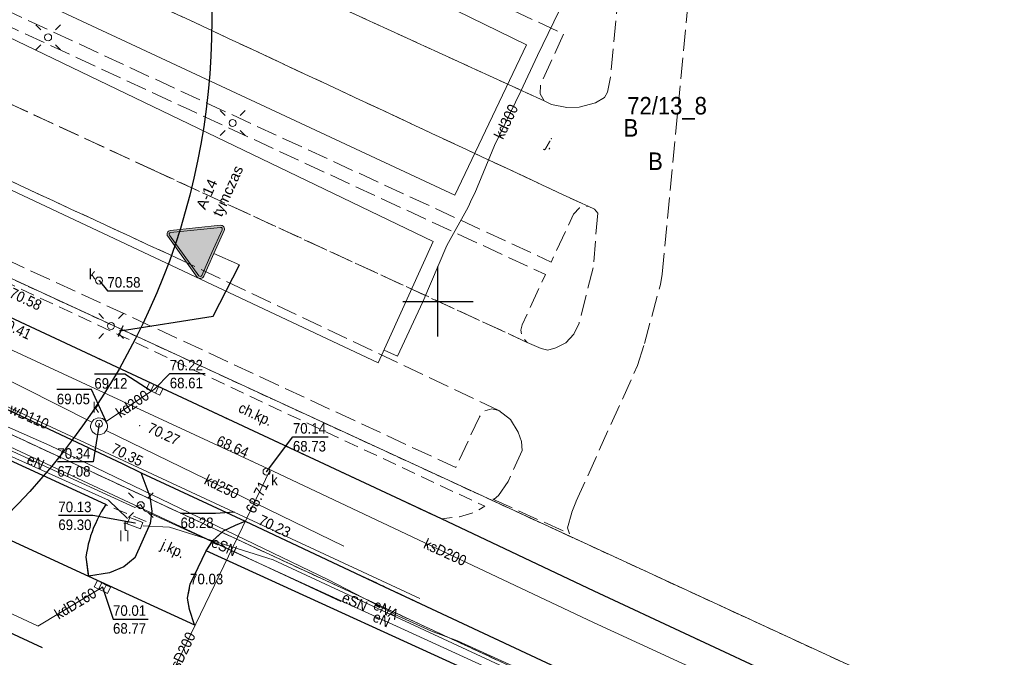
# Model space of a CAD drawing. Header units: feet. Extents: x 6524992 to 6539952, y 6047571 to 6067901.
# Tile 43 of 53: x 6531770 to 6531840, y 6048625 to 6048670. Entities that reach past the tile are written whole.
import ezdxf
from ezdxf.enums import TextEntityAlignment as Align

# ---------------------------------------------------------------- set-up
doc = ezdxf.new("R2010")
doc.units = ezdxf.units.FT
doc.header["$MEASUREMENT"] = 0
for name, pattern in [('1.5_0.5', [2, 1.5, -0.5]), ('218-500', [1, 0.5, -0.5]), ('219-500', [0]), ('mz1.0_0.5', [1.5, 1, -0.5])]:
    doc.linetypes.add(name, pattern=pattern)
doc.layers.get('0').update_dxf_attribs({"linetype": 'CONTINUOUS', "lineweight": 18})
for name, color, linetype, transparency in [('210-Oznaczenie użytku', 7, 'CONTINUOUS', 0.5), ('211-Nr działki', 7, 'CONTINUOUS', 0.5), ('218-Granica użytku', 7, 'CONTINUOUS', 0.5), ('219-Linia granicy', 7, 'CONTINUOUS', 0.5), ('chodnik (powierzchnia)', 7, 'CONTINUOUS', 0.5), ('chodnik (powierzchnia)-Atr17', 7, 'CONTINUOUS', 0.5), ('jezdnia (powierzchnia)', 7, 'CONTINUOUS', 0.5), ('jezdnia (powierzchnia)-Atr17', 7, 'CONTINUOUS', 0.5), ('komora podziemna - przewód kanalizacyjny (powierzchnia)', 7, 'CONTINUOUS', 0.5), ('kratka ściekowa (punkt)', 7, 'CONTINUOUS', 0.5), ('krawężnik (linia)', 7, 'CONTINUOUS', 0.5), ('latarnia (punkt)', 7, 'CONTINUOUS', 0.5), ('plac (powierzchnia)', 7, 'CONTINUOUS', 0.5), ('przewód elektroenergetyczny (linia)', 7, 'CONTINUOUS', 0.5), ('przewód elektroenergetyczny (linia)-Atr1', 7, 'CONTINUOUS', 0.5), ('przewód kanalizacyjny (linia)', 7, 'CONTINUOUS', 0.5), ('przewód kanalizacyjny (linia)-Atr1', 7, 'CONTINUOUS', 0.5), ('przewód telekomunikacyjny (linia)', 7, 'CONTINUOUS', 0.5), ('przewód wodociągowy (linia)', 7, 'CONTINUOUS', 0.5), ('przewód wodociągowy (linia)-Atr1', 7, 'CONTINUOUS', 0.5), ('punkt o określonej wysokości (sieć kanalizacyjna)', 7, 'CONTINUOUS', 0.5), ('punkt o określonej wysokości (sieć kanalizacyjna)-Atr2', 7, 'CONTINUOUS', 0.5), ('punkt o określonej wysokości (sieć kanalizacyjna)-Atr3', 7, 'CONTINUOUS', 0.5), ('punkt o określonej wysokości (sieć telekomunikacyjna)', 7, 'CONTINUOUS', 0.5), ('punkt o określonej wysokości (sieć telekomunikacyjna)-Atr2', 7, 'CONTINUOUS', 0.5), ('punkt o określonej wysokości (sieć telekomunikacyjna)-Atr3', 7, 'CONTINUOUS', 0.5), ('punkt o określonej wysokości (sieć wodociągowa)', 7, 'CONTINUOUS', 0.5), ('punkt o określonej wysokości (sieć wodociągowa)-Atr2', 7, 'CONTINUOUS', 0.5), ('punkt o określonej wysokości (sieć wodociągowa)-Atr3', 7, 'CONTINUOUS', 0.5), ('punkt wysokościowy sztuczny', 7, 'CONTINUOUS', 0.5), ('punkt wysokościowy sztuczny-Atr2', 7, 'CONTINUOUS', 0.5), ('studzienka okrągła - przewód kanalizacyjny (punkt)', 7, 'CONTINUOUS', 0.5), ('studzienka okrągła - przewód kanalizacyjny (punkt)-Atr17', 7, 'CONTINUOUS', 0.5), ('studzienka prostokątna - przewód telekomunikacyjny (punkt)', 7, 'CONTINUOUS', 0.5), ('studzienka prostokątna - przewód telekomunikacyjny (punkt)-Atr17', 7, 'CONTINUOUS', 0.5), ('słup (punkt)', 7, 'CONTINUOUS', 0.5), ('trawnik (powierzchnia)', 7, 'CONTINUOUS', 0.5), ('trawnik (powierzchnia) - symbol', 7, 'CONTINUOUS', 0.5), ('Wstawianie ramki sekcyjnej z opisem', 7, 'CONTINUOUS', 0.5), ('właz okrągły - siec kanalizacyjna (punkt)', 7, 'CONTINUOUS', 0.5), ('właz okrągły - siec kanalizacyjna (punkt)-Atr17', 7, 'CONTINUOUS', 0.5), ('zbiornik - przewód kanalizacyjny (powierzchnia)', 7, 'CONTINUOUS', 0.5)]:
    doc.layers.add(name, color=color, linetype=linetype, transparency=transparency)
doc.layers.add('_Robocza', color=1, linetype='CONTINUOUS', lineweight=30, plot=False)
for name, color, linetype, lineweight in [('gaPionowe', 7, 'CONTINUOUS', 13), ('zzz.gaVSDodTekst', 7, 'CONTINUOUS', 30), ('zzz.gaVSDomyslna', 7, 'CONTINUOUS', 30), ('zzz.gaVSNazwa', 7, 'CONTINUOUS', 30), ('zzz.gaVSStan', 7, 'CONTINUOUS', 30), ('zzz.gaVSWielkość', 7, 'CONTINUOUS', 30)]:
    doc.layers.add(name, color=color, linetype=linetype, lineweight=lineweight)
doc.styles.add('GA-ATR-TEXT', font='arial.ttf', dxfattribs={"width": 0.9})
doc.styles.get("Standard").update_dxf_attribs({"font": 'arial.ttf'})
doc.dimstyles.new('GA-LEADER', dxfattribs={"dimtxt": 1, "dimasz": 1, "dimexe": 1, "dimexo": 1, "dimgap": 1, "dimtad": 1, "dimtxsty": 'Standard', "dimcen": 1, "dimadec": 0, "dimazin": 0, "dimtfac": 1, "dimtmove": 0, "dimatfit": 3, "dimfxl": 1, "dimarcsym": 0})

# ---------------------------------------------------------------- blocks, each defined once
blk = doc.blocks.new('US15B')
at = {"color": 0, "linetype": 'Continuous', "lineweight": 0}
blk.add_lwpolyline([(-0.5, -0.25), (0.5, -0.25), (0.5, 0.25), (-0.5, 0.25)], close=True, dxfattribs=at)
blk = doc.blocks.new('SM01')
at = {"color": 0, "linetype": 'Continuous', "lineweight": 13}
for p, q in [((-0.53, 0.531), (-0.883, 0.884)), ((0.531, 0.531), (0.884, 0.884)), ((-0.53, -0.53), (-0.883, -0.883)), ((0.531, -0.53), (0.884, -0.883))]:
    blk.add_line(p, q, dxfattribs=at)
blk.add_circle((0, 0), 0.25, dxfattribs=at)
blk = doc.blocks.new('SM04')
at = {"color": 0, "linetype": 'Continuous', "lineweight": 13}
blk.add_circle((0, 0), 0.25, dxfattribs=at)
blk = doc.blocks.new('TU04')
at = {"color": 0, "linetype": 'Continuous', "lineweight": 13}
for p, q in [((0, 0), (0, 0.75)), ((0.5, 0), (0.5, 0.75))]:
    blk.add_line(p, q, dxfattribs=at)
blk = doc.blocks.new('US15')
at = {"color": 0, "linetype": 'Continuous', "lineweight": 13}
blk.add_circle((0, 0), 0.25, dxfattribs=at)
blk = doc.blocks.new('PW01')
at = {"linetype": 'Continuous', "lineweight": 13}
h = blk.add_hatch(color=0, dxfattribs=at)
edge = h.paths.add_edge_path()
edge.add_arc((0, 0), 0.045, 0, 360)
blk = doc.blocks.new('US05')
at = {"color": 0, "linetype": 'Continuous', "lineweight": 13}
for p, q in [((-0.525, -0.25), (-0.525, 0.25)), ((-0.525, 0.25), (-0.175, 0.25)), ((-0.175, -0.25), (-0.175, 0.25)), ((-0.175, 0.25), (0.175, 0.25)), ((0.175, -0.25), (0.175, 0.25)), ((0.175, 0.25), (0.525, 0.25)), ((0.525, -0.25), (0.525, 0.25)), ((-0.525, -0.25), (-0.175, -0.25)), ((-0.175, -0.25), (0.175, -0.25)), ((0.175, -0.25), (0.525, -0.25))]:
    blk.add_line(p, q, dxfattribs=at)
blk = doc.blocks.new('US22')
at = {"color": 0, "linetype": 'Continuous', "lineweight": 13}
blk.add_circle((0, 0), 0.25, dxfattribs=at)
blk = doc.blocks.new('PW02')
at = {"linetype": 'Continuous', "lineweight": 13}
h = blk.add_hatch(color=0, dxfattribs=at)
edge = h.paths.add_edge_path()
edge.add_arc((0, 0), 0.045, 0, 360)
blk = doc.blocks.new('RAMKA500K')
at = {"color": 0}
for p, q in [((200, 147.5), (200, 152.5)), ((197.5, 150), (202.5, 150))]:
    blk.add_line(p, q, dxfattribs=at)
blk = doc.blocks.new('gaVSPos')
blk.add_point((0, 0))
blk = doc.blocks.new('gaVSTVcolumn0')
at = {"color": 0, "linetype": 'ByBlock', "lineweight": -2}
for p, q in [((-400, -30), (400, -30)), ((-400, -60), (-400, -30)), ((400, -60), (-400, -60)), ((400, -30), (400, -60))]:
    blk.add_line(p, q, dxfattribs=at)
blk.add_circle((0, 0), 30, dxfattribs=at)
blk = doc.blocks.new('gaVScolumn0')
at = {"color": 0, "linetype": 'ByBlock', "lineweight": -2}
blk.add_line((0, 0), (0, 400), dxfattribs=at)
at = {"layer": 'zzz.gaVSDomyslna', "color": 7, "style": 'GA-ATR-TEXT'}
blk.add_attdef('X2', text='', height=150, dxfattribs=at).set_placement((-50, 0), align=Align.BOTTOM_RIGHT)
blk = doc.blocks.new('*U87')
at = {"layer": 'zzz.gaVSDomyslna', "lineweight": 0}
h = blk.add_hatch(color=10, dxfattribs=at)
h.paths.add_polyline_path([(0, 726, 0.262759), (-46, 700), (-404, 79, 0.565749), (-356, 0), (0, 0), (356, 0, 0.565749), (404, 79), (46, 700, 0.262759)])
h.paths.add_polyline_path([(20, 685), (378, 65, -0.559995), (356, 30), (0, 30), (-356, 30, -0.559995), (-378, 65), (-20, 685, -0.260216), (0, 696, -0.260216)], flags=16)
at = {"layer": 'zzz.gaVSDomyslna', "color": 10, "lineweight": 0}
for points in [[(46, 700), (404, 79, -0.565749), (356, 0), (0, 0), (-356, 0, -0.565749), (-404, 79), (-46, 700, -0.262759), (0, 726, -0.262759)], [(20, 685), (378, 65, -0.559995), (356, 30), (0, 30), (-356, 30, -0.559995), (-378, 65), (-20, 685, -0.260216), (0, 696, -0.260216)]]:
    blk.add_lwpolyline(points, format="xyb", close=True, dxfattribs=at)
blk = doc.blocks.new('*U88')
at = {"layer": 'zzz.gaVSDomyslna', "lineweight": 0}
h = blk.add_hatch(color=50, dxfattribs=at)
edge = h.paths.add_edge_path()
edge.add_line((0, 30), (356, 30))
edge.add_arc((356, 54), 24, 270.0001, 386.9946)
edge.add_line((378, 65), (20, 684))
edge.add_arc((0, 672), 23.5, 30.0026, 148.2815)
edge.add_line((-20, 685), (-378, 65))
edge.add_arc((-356, 54), 24, 153.0055, 270.0001)
edge.add_line((-356, 30), (0, 30))
blk = doc.blocks.new('*U89')
at = {"layer": 'zzz.gaVSDomyslna', "linetype": 'Continuous', "lineweight": 0, "true_color": 0x000000}
h = blk.add_hatch(color=18, dxfattribs=at)
edge = h.paths.add_edge_path()
edge.add_arc((60, 472.5), 30, 0, 360.00026888)
h.paths.add_polyline_path([(-360, 45), (-281.25, 112.5), (-202.5, 45)])
h.paths.add_polyline_path([(258.75, 191.25), (157.5, 45), (360, 45)])
h.paths.add_polyline_path([(216.118, 165.789), (141.513, 208.421), (125.376, 182.601), (45, 227.813), (45, 433.125), (0, 461.25), (-136.849, 432.74), (-163.77, 345.246), (-180, 354.375), (-190.457, 343.047), (-176.355, 335.115), (-180, 331.875), (-147.913, 313.826), (-145.705, 317.874), (-135.48, 312.122), (-180, 45), (-90, 45), (-135, 90), (-90, 254.158), (-45, 180), (-45, 45), (45, 45), (0, 90), (0, 180), (-41.0105, 258.983), (11.25, 229.587), (11.25, 224.297), (45, 205.313), (45, 210.602), (117.417, 169.868), (103.026, 146.842), (177.632, 104.211)])
h.paths.add_polyline_path([(11.25, 246.797), (11.25, 360), (-60.3947, 296.316), (-53.6333, 283.294)], flags=16)
h.paths.add_polyline_path([(-98.1818, 405), (-51.9231, 405), (-126.456, 324.256), (-138.522, 331.043)], flags=16)
blk = doc.blocks.new('*U91')
at = {"layer": 'zzz.gaVSDomyslna', "color": 10}
blk.add_blockref('*U87', (0, 0), dxfattribs=at)
at = {"layer": 'zzz.gaVSDomyslna', "color": 50}
blk.add_blockref('*U88', (0, 0), dxfattribs=at)
at = {"layer": 'zzz.gaVSDomyslna', "color": 18, "true_color": 0x000000}
blk.add_blockref('*U89', (0, 0), dxfattribs=at)
blk = doc.blocks.new('*U86')
at = {"layer": 'zzz.gaVSDomyslna'}
blk.add_blockref('*U91', (0, 0), dxfattribs=at)
at = {"layer": 'zzz.gaVSDodTekst', "flags": 1}
blk.add_attdef('Addtext', text='', height=1, dxfattribs=at).set_placement((0, 0), align=Align.MIDDLE_LEFT)
at = {"layer": 'zzz.gaVSDomyslna', "flags": 1}
for tag in ['Height', 'Width', 'Position', 'Route', 'ItemNo']:
    blk.add_attdef(tag, text='', height=1, dxfattribs=at).set_placement((0, 0), align=Align.MIDDLE_LEFT)
at = {"layer": 'zzz.gaVSNazwa', "style": 'GA-ATR-TEXT'}
blk.add_attdef('Name', text='', height=150, dxfattribs=at).set_placement((510, 438), align=Align.MIDDLE_LEFT)
at = {"layer": 'zzz.gaVSStan', "style": 'GA-ATR-TEXT'}
blk.add_attdef('State', text='', height=150, dxfattribs=at).set_placement((510, 183), align=Align.MIDDLE_LEFT)
at = {"layer": 'zzz.gaVSWielkość', "flags": 1}
blk.add_attdef('Size', text='', height=1, dxfattribs=at).set_placement((0, 0), align=Align.MIDDLE_LEFT)

msp = doc.modelspace()

# ---------------------------------------------------------------- linework, layer by layer
at = {"layer": '218-Granica użytku', "color": 3, "linetype": '218-500', "lineweight": 18, "flags": 128}
for points in [[(6531735.61, 6048667.29), (6531851.14, 6048614)], [(6531851.14, 6048614), (6531735.61, 6048667.29)], [(6531846.79, 6048604.67), (6531722.6, 6048662.3)], [(6531722.6, 6048662.3), (6531846.79, 6048604.67)]]:
    msp.add_lwpolyline(points, dxfattribs=at)
at = {"layer": '219-Linia granicy', "color": 3, "linetype": '219-500', "lineweight": 18, "flags": 128}
for points in [[(6531735.61, 6048667.29), (6531851.14, 6048614)], [(6531722.6, 6048662.3), (6531846.79, 6048604.67)]]:
    msp.add_lwpolyline(points, dxfattribs=at)
at = {"layer": '_Robocza'}
msp.add_circle((6531733.871, 6048670.068), 50, dxfattribs=at)
at = {"layer": 'chodnik (powierzchnia)', "color": 7, "linetype": 'mz1.0_0.5', "lineweight": 18, "flags": 128}
msp.add_lwpolyline([(6531736.29, 6048666.76), (6531735.37, 6048664.91), (6531746.98, 6048659.42), (6531763.69, 6048651.61), (6531768.72, 6048649.22), (6531800.25, 6048634.49), (6531801.53, 6048634.64), (6531802.62, 6048634.97), (6531803.34, 6048635.39), (6531769.67, 6048651.16), (6531752.47, 6048659.23), (6531745.7, 6048662.13)], close=True, dxfattribs=at)
at = {"layer": 'jezdnia (powierzchnia)', "color": 7, "linetype": '1.5_0.5', "lineweight": 18}
for points in [[(6531780.739, 6048689.85), (6531780.35, 6048688.99), (6531780.69, 6048688.84), (6531811.57, 6048674.49), (6531812.24, 6048674.04), (6531812.76, 6048673.17), (6531812.89, 6048671.99), (6531812.3, 6048665.98), (6531812.08, 6048664.92), (6531811.87, 6048664.55), (6531811.24, 6048664.16), (6531810.07, 6048663.85), (6531809.18, 6048663.83), (6531808.09, 6048664.05), (6531807.58, 6048664.3), (6531790.67, 6048672.03), (6531768.01, 6048682.54)], [(6531763.57, 6048678.79), (6531810.7, 6048656.78), (6531811.16, 6048656.58), (6531811.39, 6048656.3), (6531811.07, 6048652.39), (6531810.06, 6048648.45), (6531809.7, 6048647.66), (6531809.11, 6048647.05), (6531808.4, 6048646.7), (6531807.84, 6048646.53), (6531807.37, 6048646.64), (6531806.36, 6048647.08), (6531779.81, 6048659.31), (6531750.85, 6048672.71)], [(6531803.92, 6048635.9), (6531809.38, 6048633.43), (6531809.23, 6048633.85), (6531809.54, 6048634.94), (6531809.54, 6048634.97), (6531809.83, 6048635.69), (6531809.86, 6048635.75), (6531814.23, 6048645.43), (6531814.73, 6048647), (6531815.86, 6048651.2), (6531815.99, 6048651.94), (6531817.89, 6048671.84), (6531818.13, 6048673.18), (6531818.643, 6048674.878)], [(6531745.59, 6048669.65), (6531781.29, 6048653.13), (6531804.34, 6048642.22), (6531805.16, 6048641.58), (6531805.72, 6048640.68), (6531805.95, 6048640), (6531806.01, 6048639.37), (6531805, 6048637.15), (6531804.31, 6048636.17), (6531804, 6048635.9), (6531803.92, 6048635.9)]]:
    msp.add_lwpolyline(points, dxfattribs=at)
at = {"layer": 'jezdnia (powierzchnia)', "color": 7, "linetype": '1.5_0.5', "lineweight": 18, "flags": 128}
for points in [[(6531735.37, 6048664.91), (6531732.78, 6048659.42), (6531744.47, 6048653.92), (6531761.01, 6048646.15), (6531766.22, 6048643.71), (6531777.46, 6048638.44), (6531778.82, 6048637.77), (6531786.24, 6048634.32), (6531796.19, 6048629.66), (6531811.06, 6048622.69), (6531822.35, 6048617.41), (6531842.37, 6048607.99), (6531873.45, 6048593.34), (6531885.83, 6048587.58), (6531888.34, 6048593.04), (6531855.03, 6048608.74), (6531845.85, 6048613.04), (6531829.71, 6048620.66), (6531824.78, 6048622.96), (6531811.15, 6048629.35), (6531800.25, 6048634.49), (6531768.72, 6048649.22), (6531763.69, 6048651.61), (6531746.98, 6048659.42)], [(6531782.32, 6048629.83), (6531783.47, 6048632.22), (6531783.95, 6048632.95), (6531784.71, 6048633.63), (6531785.56, 6048634.05), (6531786.24, 6048634.32), (6531778.82, 6048637.77), (6531779.48, 6048636.06), (6531779.61, 6048635.05), (6531779.49, 6048634.18), (6531778.39, 6048631.74), (6531777.59, 6048631.08), (6531776.57, 6048630.65), (6531775.06, 6048630.41), (6531782.64, 6048626.94), (6531782.27, 6048628.03), (6531782.14, 6048628.84)]]:
    msp.add_lwpolyline(points, close=True, dxfattribs=at)
at = {"layer": 'komora podziemna - przewód kanalizacyjny (powierzchnia)', "color": 34, "linetype": 'Continuous', "lineweight": 18, "flags": 128}
msp.add_lwpolyline([(6531775.38, 6048640.68), (6531775.3, 6048640.78), (6531775.25, 6048640.9), (6531775.22, 6048641.02), (6531775.22, 6048641.14), (6531775.25, 6048641.27), (6531775.3, 6048641.38), (6531775.37, 6048641.49), (6531775.46, 6048641.57), (6531775.57, 6048641.63), (6531775.69, 6048641.68), (6531775.81, 6048641.69), (6531775.94, 6048641.68), (6531776.06, 6048641.64), (6531776.17, 6048641.58), (6531776.26, 6048641.5), (6531776.34, 6048641.4), (6531776.39, 6048641.28), (6531776.42, 6048641.16), (6531776.42, 6048641.04), (6531776.39, 6048640.91), (6531776.34, 6048640.8), (6531776.27, 6048640.69), (6531776.18, 6048640.61), (6531776.07, 6048640.55), (6531775.95, 6048640.5), (6531775.83, 6048640.49), (6531775.7, 6048640.5), (6531775.58, 6048640.54), (6531775.47, 6048640.6)], close=True, dxfattribs=at)
at = {"layer": 'krawężnik (linia)', "color": 7, "linetype": 'Continuous', "lineweight": 25, "flags": 128}
for points in [[(6531888.34, 6048593.04), (6531855.03, 6048608.74), (6531845.85, 6048613.04), (6531829.71, 6048620.66), (6531824.78, 6048622.96), (6531811.15, 6048629.35), (6531800.25, 6048634.49), (6531768.72, 6048649.22), (6531763.69, 6048651.61), (6531746.98, 6048659.42), (6531735.37, 6048664.91)], [(6531732.78, 6048659.42), (6531744.47, 6048653.92), (6531761.01, 6048646.15), (6531766.22, 6048643.71), (6531777.46, 6048638.44), (6531778.82, 6048637.77), (6531786.24, 6048634.32), (6531796.19, 6048629.66), (6531811.06, 6048622.69), (6531822.35, 6048617.41), (6531827.15, 6048615.15), (6531842.37, 6048607.99), (6531873.45, 6048593.34), (6531885.83, 6048587.58)], [(6531776.3, 6048635.51), (6531755.93, 6048644.88)], [(6531755.36, 6048639.5), (6531775.06, 6048630.41), (6531782.64, 6048626.94)], [(6531778.39, 6048631.74), (6531779.49, 6048634.18), (6531779.61, 6048635.05), (6531779.48, 6048636.06), (6531778.82, 6048637.77)], [(6531776.3, 6048635.51), (6531776.14, 6048635.26), (6531775.98, 6048634.99), (6531775.82, 6048634.71), (6531775.69, 6048634.43), (6531775.56, 6048634.15), (6531775.43, 6048633.87), (6531775.33, 6048633.58), (6531775.22, 6048633.28), (6531775.14, 6048632.98), (6531775.05, 6048632.68), (6531774.99, 6048632.37), (6531774.93, 6048632.07), (6531774.88, 6048631.76), (6531775.06, 6048630.41)], [(6531771.78, 6048625.31), (6531762.3, 6048629.69), (6531752.93, 6048633.94)], [(6531782.32, 6048629.83), (6531783.47, 6048632.22), (6531783.95, 6048632.95), (6531784.71, 6048633.63), (6531785.56, 6048634.05), (6531786.24, 6048634.32)], [(6531778.39, 6048631.74), (6531777.59, 6048631.08), (6531776.57, 6048630.65), (6531775.06, 6048630.41), (6531782.64, 6048626.94), (6531782.27, 6048628.03), (6531782.14, 6048628.84), (6531782.32, 6048629.83)], [(6531887.5, 6048584.39), (6531828.8, 6048611.45), (6531805.84, 6048622), (6531783.47, 6048632.22)]]:
    msp.add_lwpolyline(points, dxfattribs=at)
at = {"layer": 'plac (powierzchnia)', "color": 7, "linetype": '1.5_0.5', "lineweight": 18, "flags": 128}
for points in [[(6531768.65, 6048682.77), (6531768.39, 6048682.53), (6531768.01, 6048682.54), (6531790.67, 6048672.03), (6531807.58, 6048664.3), (6531807.28, 6048664.8), (6531807.31, 6048665.44), (6531808.97, 6048669.07), (6531795.41, 6048675.34), (6531770.52, 6048686.87)], [(6531761.69, 6048674.24), (6531783.42, 6048664.18), (6531808.08, 6048652.81), (6531809.66, 6048656.21), (6531810.09, 6048656.67), (6531810.7, 6048656.78), (6531763.57, 6048678.79), (6531763.57, 6048678.32)], [(6531779.81, 6048659.31), (6531806.36, 6048647.08), (6531805.98, 6048647.49), (6531805.9, 6048647.96), (6531806, 6048648.32), (6531807.66, 6048651.92), (6531782.24, 6048663.68), (6531753.4, 6048677.01), (6531751.52, 6048672.95), (6531751.27, 6048672.71), (6531750.85, 6048672.71)], [(6531804.34, 6048642.22), (6531781.29, 6048653.13), (6531745.59, 6048669.65), (6531746.34, 6048669.07), (6531746.58, 6048668.82), (6531746.52, 6048668.37), (6531744.61, 6048664.43), (6531763.18, 6048655.76), (6531779.16, 6048648.41), (6531801.27, 6048638.15), (6531802.95, 6048641.78), (6531803.34, 6048642.2), (6531803.85, 6048642.34)]]:
    msp.add_lwpolyline(points, close=True, dxfattribs=at)
at = {"layer": 'przewód elektroenergetyczny (linia)', "color": 1, "linetype": 'Continuous', "lineweight": 18, "flags": 128}
for points in [[(6531793.07, 6048628.61), (6531759.89, 6048644.1), (6531751.16, 6048648.64), (6531726.42, 6048659.89), (6531717.98, 6048663.37), (6531714.96, 6048663.52), (6531697.25, 6048657.56), (6531692.22, 6048655.76), (6531682.63, 6048652.33), (6531668.57, 6048647.58), (6531664.42, 6048645.28), (6531624.8, 6048629.07)], [(6531734.1, 6048657.41), (6531734.9, 6048656.89), (6531755.21, 6048647.61), (6531763.05, 6048643.81), (6531763.36, 6048643.68), (6531772.31, 6048639.72), (6531792.19, 6048630.14), (6531797.19, 6048627.56), (6531799.54, 6048626.49), (6531801.4, 6048625.79), (6531818.17, 6048618.16), (6531820.8, 6048616.86), (6531847.47, 6048604.43)], [(6531778.37, 6048635.31), (6531750.74, 6048647.97), (6531750.48, 6048648.37)], [(6531806.02, 6048622.73), (6531779.06, 6048635.06), (6531778.77, 6048635.52), (6531778.37, 6048635.31)]]:
    msp.add_lwpolyline(points, dxfattribs=at)
at = {"layer": 'przewód kanalizacyjny (linia)', "color": 34, "linetype": 'Continuous', "lineweight": 18}
msp.add_lwpolyline([(6531811.652, 6048677.64), (6531810.94, 6048675.76), (6531809.02, 6048671.52), (6531807.09, 6048667.53), (6531805.9, 6048665), (6531804.04, 6048661.11), (6531802.62, 6048657.73), (6531802.41, 6048657.32), (6531802.15, 6048656.72), (6531800.62, 6048653.98), (6531798.91, 6048649.97), (6531797.12, 6048646.1), (6531796.16, 6048646.53)], dxfattribs=at)
at = {"layer": 'przewód kanalizacyjny (linia)', "color": 34, "linetype": 'Continuous', "lineweight": 18, "flags": 128}
for points in [[(6531863.8, 6048602.69), (6531825.49, 6048620.48), (6531811.09, 6048627.1), (6531787.84, 6048638.08), (6531748.61, 6048656.25), (6531721.79, 6048668.71)], [(6531745.99, 6048656.18), (6531775.3, 6048641.38)], [(6531776.32, 6048641.43), (6531779.79, 6048643.77)], [(6531776.34, 6048640.8), (6531793.29, 6048632.54)], [(6531788.03, 6048637.99), (6531776.44, 6048614.01)], [(6531758.61, 6048632.83), (6531771.44, 6048626.86)], [(6531776.06, 6048629.63), (6531771.46, 6048626.84)]]:
    msp.add_lwpolyline(points, dxfattribs=at)
at = {"layer": 'przewód telekomunikacyjny (linia)', "color": 30, "linetype": 'Continuous', "lineweight": 18, "flags": 128}
for points in [[(6531777.86, 6048634.51), (6531776.5, 6048635.82), (6531759.46, 6048643.48), (6531733.72, 6048654.75), (6531718.84, 6048661.13)], [(6531887.98, 6048584.1), (6531884.89, 6048586.81), (6531878.26, 6048589.94), (6531867.84, 6048594.39), (6531862.07, 6048596.22), (6531854.86, 6048600.65), (6531841.05, 6048607.02), (6531833.13, 6048609.64), (6531821.76, 6048616.15), (6531807.78, 6048622.5), (6531788.25, 6048631.57), (6531780.85, 6048633.9), (6531778.96, 6048633.99)]]:
    msp.add_lwpolyline(points, dxfattribs=at)
at = {"layer": 'przewód wodociągowy (linia)', "color": 5, "linetype": 'Continuous', "lineweight": 18, "flags": 128}
msp.add_lwpolyline([(6531798.7, 6048628.81), (6531785.45, 6048634.98), (6531746.05, 6048653.3), (6531736.06, 6048658.09)], dxfattribs=at)
at = {"layer": 'punkt o określonej wysokości (sieć kanalizacyjna)-Atr2', "color": 7, "flags": 128}
for points in [[(6531775.82, 6048651.49), (6531776.42, 6048650.75), (6531778.946, 6048650.75)], [(6531779.54, 6048643.59), (6531777.67, 6048644.82), (6531775.489, 6048644.82)], [(6531779.79, 6048643.77), (6531780.87, 6048644.85), (6531783.396, 6048644.85)], [(6531776.32, 6048641.43), (6531775.28, 6048643.71), (6531772.812, 6048643.71)], [(6531775.82, 6048641.28), (6531775.41, 6048638.55), (6531772.852, 6048638.55)], [(6531787.77, 6048637.86), (6531789.65, 6048640.34), (6531792.155, 6048640.34)], [(6531776.06, 6048629.63), (6531776.82, 6048627.35), (6531779.33, 6048627.35)]]:
    msp.add_lwpolyline(points, dxfattribs=at)
at = {"layer": 'punkt o określonej wysokości (sieć telekomunikacyjna)-Atr2', "color": 7, "flags": 128}
msp.add_lwpolyline([(6531778.39, 6048634.19), (6531775.39, 6048634.74), (6531772.922, 6048634.74)], dxfattribs=at)
at = {"layer": 'punkt o określonej wysokości (sieć wodociągowa)-Atr2', "color": 7, "flags": 128}
msp.add_lwpolyline([(6531785.45, 6048634.98), (6531784.14, 6048634.88), (6531781.635, 6048634.88)], dxfattribs=at)
at = {"layer": 'trawnik (powierzchnia)', "color": 7, "linetype": 'mz1.0_0.5', "lineweight": 18, "flags": 128}
msp.add_lwpolyline([(6531778.39, 6048631.74), (6531779.49, 6048634.18), (6531776.3, 6048635.51), (6531776.14, 6048635.26), (6531775.98, 6048634.99), (6531775.82, 6048634.71), (6531775.69, 6048634.43), (6531775.56, 6048634.15), (6531775.43, 6048633.87), (6531775.33, 6048633.58), (6531775.22, 6048633.28), (6531775.14, 6048632.98), (6531775.05, 6048632.68), (6531774.99, 6048632.37), (6531774.93, 6048632.07), (6531774.88, 6048631.76), (6531775.06, 6048630.41), (6531776.57, 6048630.65), (6531777.59, 6048631.08)], close=True, dxfattribs=at)
at = {"layer": 'zbiornik - przewód kanalizacyjny (powierzchnia)', "color": 34, "linetype": 'Continuous', "lineweight": 18, "flags": 128}
for points in [[(6531775.33, 6048683.43), (6531806.32, 6048668.29), (6531801.2, 6048657.57), (6531762.13, 6048675.8), (6531762.27, 6048676.3), (6531763.28, 6048678.04), (6531765.97, 6048679.24), (6531769.64, 6048681.31), (6531772.75, 6048682.97)], [(6531757.08, 6048674.78), (6531799.66, 6048654.26), (6531795.74, 6048645.61), (6531754.87, 6048664.84), (6531751.58, 6048667.99), (6531753.87, 6048672.96)]]:
    msp.add_lwpolyline(points, close=True, dxfattribs=at)

# ---------------------------------------------------------------- block references
at = {"layer": 'gaPionowe', "xscale": 0.005, "yscale": 0.005, "rotation": 65.91218272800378}
msp.add_blockref('*U86', (6531784.013, 6048653.422), dxfattribs=at).add_auto_attribs({'Name': 'A-14', 'State': 'tymczas'})
at = {"layer": 'gaPionowe', "rotation": 65.9123931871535}
for name, p, xscale, yscale in [('gaVScolumn0', (6531785.839, 6048652.606), 0.005, 0.005), ('gaVSTVcolumn0', (6531777.333, 6048647.907), 0.001, 0.001)]:
    msp.add_blockref(name, p, dxfattribs=dict(at, xscale=xscale, yscale=yscale))
msp.add_blockref('gaVSPos', (6531777.333, 6048647.907), dxfattribs=at)
at = {"layer": 'kratka ściekowa (punkt)', "color": 7, "linetype": 'Continuous', "lineweight": 18}
for p, rotation in [((6531779.79, 6048643.77), 334.654), ((6531776.06, 6048629.63), 333.424)]:
    msp.add_blockref('US05', p, dxfattribs=dict(at, rotation=rotation))
at = {"layer": 'latarnia (punkt)', "color": 7, "linetype": 'Continuous', "lineweight": 18}
for p in [(6531772.19, 6048668.83), (6531785.35, 6048662.72), (6531776.68, 6048648.25), (6531778.8, 6048635.47)]:
    msp.add_blockref('SM01', p, dxfattribs=at)
at = {"layer": 'punkt o określonej wysokości (sieć kanalizacyjna)', "color": 34, "linetype": 'Continuous', "lineweight": 13}
for p in [(6531775.82, 6048651.49), (6531779.54, 6048643.59), (6531779.79, 6048643.77), (6531776.32, 6048641.43), (6531775.82, 6048641.28), (6531786.71, 6048638.61), (6531787.7, 6048637.32), (6531787.77, 6048637.86)]:
    msp.add_blockref('PW01', p, dxfattribs=at)
at = {"layer": 'punkt o określonej wysokości (sieć kanalizacyjna)', "color": 34, "linetype": 'Continuous', "lineweight": 13, "rotation": 333.424}
msp.add_blockref('PW01', (6531776.06, 6048629.63), dxfattribs=at)
at = {"layer": 'punkt o określonej wysokości (sieć telekomunikacyjna)', "color": 30, "linetype": 'Continuous', "lineweight": 13}
msp.add_blockref('PW01', (6531778.39, 6048634.19), dxfattribs=at)
at = {"layer": 'punkt o określonej wysokości (sieć wodociągowa)', "color": 5, "linetype": 'Continuous', "lineweight": 13}
msp.add_blockref('PW01', (6531785.45, 6048634.98), dxfattribs=at)
at = {"layer": 'punkt wysokościowy sztuczny', "color": 7, "linetype": 'Continuous', "lineweight": 13}
for p in [(6531778.72, 6048641.14), (6531777.46, 6048638.44), (6531786.24, 6048634.32), (6531782.32, 6048629.83)]:
    msp.add_blockref('PW02', p, dxfattribs=at)
at = {"layer": 'studzienka okrągła - przewód kanalizacyjny (punkt)', "color": 34, "linetype": 'Continuous', "lineweight": 18}
for p in [(6531775.82, 6048651.49), (6531787.77, 6048637.86)]:
    msp.add_blockref('US15', p, dxfattribs=at)
at = {"layer": 'studzienka prostokątna - przewód telekomunikacyjny (punkt)', "color": 30, "linetype": 'Continuous', "lineweight": 18, "rotation": 339.304}
msp.add_blockref('US15B', (6531778.39, 6048634.19), dxfattribs=at)
at = {"layer": 'słup (punkt)', "color": 7, "linetype": 'Continuous', "lineweight": 18}
msp.add_blockref('SM04', (6531778.8, 6048635.47), dxfattribs=at)
at = {"layer": 'trawnik (powierzchnia) - symbol', "color": 7, "linetype": 'Continuous', "lineweight": 18}
msp.add_blockref('TU04', (6531777.38, 6048632.91), dxfattribs=at)
at = {"layer": 'Wstawianie ramki sekcyjnej z opisem', "color": 7, "linetype": 'Continuous', "lineweight": 13}
msp.add_blockref('RAMKA500K', (6531600, 6048500), dxfattribs=at)
msp.add_blockref('RAMKA500K', (6531600, 6048500), dxfattribs=at)
at = {"layer": 'właz okrągły - siec kanalizacyjna (punkt)', "color": 7, "linetype": 'Continuous', "lineweight": 18}
msp.add_blockref('US22', (6531775.82, 6048641.28), dxfattribs=at)

# ---------------------------------------------------------------- texts
at = {"layer": '210-Oznaczenie użytku', "color": 3, "linetype": 'Continuous', "lineweight": 18, "width": 0.9}
for p in [(6531813.24, 6048661.75), (6531814.99, 6048659.37)]:
    msp.add_text('B', height=1.25, dxfattribs=at).set_placement(p)
at = {"layer": '211-Nr działki', "color": 3, "linetype": 'Continuous', "lineweight": 18, "width": 0.9}
msp.add_text('72/13_8', height=1.25, dxfattribs=at).set_placement((6531813.5, 6048664.58), align=Align.TOP_LEFT)
at = {"layer": 'chodnik (powierzchnia)-Atr17', "color": 7, "width": 0.9}
msp.add_text('ch.kp.', height=0.75, rotation=334.903, dxfattribs=at).set_placement((6531785.69, 6048642.15))
at = {"layer": 'jezdnia (powierzchnia)-Atr17', "color": 7, "width": 0.9}
for s, rotation, p in [('j.', 330.255, (6531807.62, 6048661.01)), ('j.kp.', 335.575, (6531780.16, 6048632.37))]:
    msp.add_text(s, height=0.75, rotation=rotation, dxfattribs=at).set_placement(p)
at = {"layer": 'przewód elektroenergetyczny (linia)-Atr1', "color": 1, "width": 0.9}
for s, rotation, p in [('eN', 335.738, (6531770.75, 6048638.8)), ('eSN', 336.114, (6531783.91, 6048632.89)), ('eNA', 332.706, (6531795.48, 6048628.44)), ('eN', 335.738, (6531795.43, 6048627.57))]:
    msp.add_text(s, height=0.75, rotation=rotation, dxfattribs=at).set_placement(p, align=Align.MIDDLE_LEFT)
msp.add_text('eSN', height=0.75, rotation=336.114, dxfattribs=at).set_placement((6531793.07, 6048628.61))
at = {"layer": 'przewód kanalizacyjny (linia)-Atr1', "color": 34, "width": 0.9}
for s, rotation, p in [('kd300', 64.445, (6531804.3, 6048661.66)), ('kd200', 33.994, (6531777.14, 6048641.983)), ('kd250', 334.019, (6531783.421, 6048637.349)), ('ksD200', 335.433, (6531799.06, 6048632.78)), ('kdD160', 31.238, (6531772.75, 6048627.62)), ('ksD200', 64.205, (6531781.011, 6048623.468))]:
    msp.add_text(s, height=0.75, rotation=rotation, dxfattribs=at).set_placement(p, align=Align.MIDDLE_LEFT)
at = {"layer": 'przewód wodociągowy (linia)-Atr1', "color": 5, "width": 0.9}
msp.add_text('wD110', height=0.75, rotation=335.956, dxfattribs=at).set_placement((6531769.5, 6048642.4), align=Align.MIDDLE_LEFT)
at = {"layer": 'punkt o określonej wysokości (sieć kanalizacyjna)-Atr2', "color": 34, "width": 0.9}
for s, p in [('70.58', (6531776.42, 6048650.758)), ('70.22', (6531780.87, 6048644.857)), ('70.14', (6531789.65, 6048640.348)), ('70.34', (6531772.852, 6048638.558)), ('70.01', (6531776.82, 6048627.357))]:
    msp.add_text(s, height=0.75, dxfattribs=at).set_placement(p, align=Align.BOTTOM_LEFT)
msp.add_text('68.64', height=0.75, rotation=335.949, dxfattribs=at).set_placement((6531784.13, 6048639.79))
msp.add_text('68.71', height=0.75, rotation=64.205, dxfattribs=at).set_placement((6531786.58, 6048634.98), align=Align.MIDDLE_LEFT)
at = {"layer": 'punkt o określonej wysokości (sieć kanalizacyjna)-Atr3', "color": 34, "width": 0.9}
for s, p in [('69.12', (6531775.489, 6048643.553)), ('68.61', (6531780.87, 6048643.582)), ('69.05', (6531772.812, 6048642.442)), ('68.73', (6531789.65, 6048639.073)), ('67.08', (6531772.852, 6048637.282)), ('68.77', (6531776.82, 6048626.082))]:
    msp.add_text(s, height=0.75, dxfattribs=at).set_placement(p, align=Align.BOTTOM_LEFT)
at = {"layer": 'punkt o określonej wysokości (sieć telekomunikacyjna)-Atr2', "color": 30, "width": 0.9}
msp.add_text('70.13', height=0.75, dxfattribs=at).set_placement((6531772.922, 6048634.748), align=Align.BOTTOM_LEFT)
at = {"layer": 'punkt o określonej wysokości (sieć telekomunikacyjna)-Atr3', "color": 30, "width": 0.9}
msp.add_text('69.30', height=0.75, dxfattribs=at).set_placement((6531772.922, 6048633.473), align=Align.BOTTOM_LEFT)
at = {"layer": 'punkt o określonej wysokości (sieć wodociągowa)-Atr3', "color": 5, "width": 0.9}
msp.add_text('68.28', height=0.75, dxfattribs=at).set_placement((6531781.635, 6048633.613), align=Align.BOTTOM_LEFT)
at = {"layer": 'punkt wysokościowy sztuczny-Atr2', "color": 7, "width": 0.9}
msp.add_text('70.58', height=0.75, rotation=334.903, dxfattribs=at).set_placement((6531769.36, 6048650.33))
for s, rotation, p in [('70.41', 334.959, (6531768.79, 6048648.59)), ('70.27', 334.959, (6531779.37, 6048641.05)), ('70.35', 333.773, (6531776.78, 6048639.59)), ('70.23', 334.904, (6531787.28, 6048634.48))]:
    msp.add_text(s, height=0.75, rotation=rotation, dxfattribs=at).set_placement(p, align=Align.MIDDLE_LEFT)
msp.add_text('70.03', height=0.75, dxfattribs=at).set_placement((6531782.32, 6048629.83))
at = {"layer": 'studzienka okrągła - przewód kanalizacyjny (punkt)-Atr17', "color": 34, "width": 0.9}
for p in [(6531775.1, 6048651.58), (6531788.1, 6048636.89)]:
    msp.add_text('k', height=0.75, dxfattribs=at).set_placement(p)
at = {"layer": 'studzienka prostokątna - przewód telekomunikacyjny (punkt)-Atr17', "color": 30, "width": 0.9}
msp.add_text('t', height=0.75, dxfattribs=at).set_placement((6531777.56, 6048633.64))
at = {"layer": 'właz okrągły - siec kanalizacyjna (punkt)-Atr17', "color": 7, "width": 0.9}
msp.add_text('k', height=0.75, dxfattribs=at).set_placement((6531775.37, 6048642.06))

# ---------------------------------------------------------------- leaders
at = {"layer": 'gaPionowe'}
msp.add_leader([(6531777.333, 6048647.907), (6531783.972, 6048648.944), (6531785.839, 6048652.606)], dimstyle='GA-LEADER', override={"dimasz": 0.3}, dxfattribs=at)

doc.saveas('drawing.dxf')
